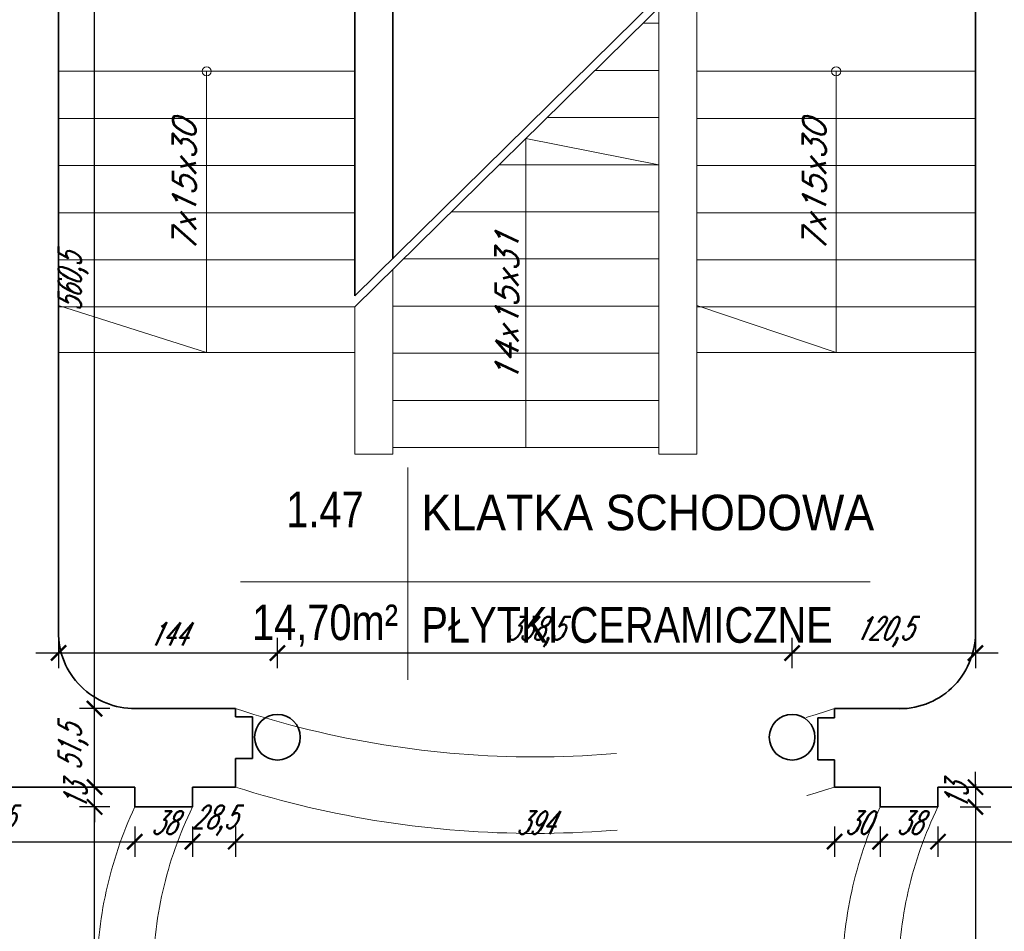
# Model space of a CAD drawing. Header units: millimetres. Extents: x 402 to 79005, y -7782 to 89952.
# Tile 153 of 256: x 24582 to 25229, y 29332 to 29931. Entities that reach past the tile are written whole.
import ezdxf

# ---------------------------------------------------------------- set-up
doc = ezdxf.new("R2010")
doc.units = ezdxf.units.MM
doc.header["$LTSCALE"] = 10
doc.linetypes.add('DASHED', pattern=[19.05, 12.7, -6.35])
doc.layers.get('0').update_dxf_attribs({"lineweight": 0})
doc.layers.get('Defpoints').update_dxf_attribs({"color": 253})
for name, color, linetype, lineweight in [('01 parter - ściany', 253, 'Continuous', 35), ('04-2_nad', 253, 'DASHED', 5), ('05-01_wymiary', 253, 'Continuous', 5), ('05-03_opis', 253, 'Continuous', 5), ('inw03-02_schody', 253, 'Continuous', 5)]:
    doc.layers.add(name, color=color, linetype=linetype, lineweight=lineweight)
doc.styles.add('ariel', font='ARIAL.TTF', dxfattribs={"width": 0.8})
doc.styles.add('ariel_wym', font='simplex.shx', dxfattribs={"width": 0.65, "oblique": 25})
doc.dimstyles.new('ariel 50 wnętrze', dxfattribs={"dimtxt": 15, "dimasz": 10, "dimexe": 10, "dimexo": 0, "dimgap": 5, "dimtad": 1, "dimdec": 1, "dimrnd": 0.5, "dimtxsty": 'ariel_wym', "dimblk": 'ARCHTICK', "dimcen": 2.5, "dimdle": 15, "dimazin": 0, "dimtfac": 1, "dimtdec": 1, "dimtix": 1, "dimtmove": 0, "dimatfit": 3, "dimldrblk": 'DOT', "dimfxl": 0, "dimarcsym": 0})

# ---------------------------------------------------------------- blocks, each defined once
blk = doc.blocks.new('_ArchTick')
at = {"color": 0, "linetype": 'ByBlock', "const_width": 0.15}
blk.add_lwpolyline([(-0.5, -0.5), (0.5, 0.5)], dxfattribs=at)
blk = doc.blocks.new('*D1561')
at = {"layer": '05-01_wymiary', "color": 0, "lineweight": -2}
for p, q in [((24460.8, 29400.64), (24460.8, 29380.64)), ((24657.36, 29400.64), (24657.36, 29380.64)), ((24445.8, 29390.64), (24672.36, 29390.64))]:
    blk.add_line(p, q, dxfattribs=at)
at = {"layer": 'Defpoints', "color": 0}
for p in [(24460.8, 29426.5), (24657.36, 29426.5), (24657.36, 29390.64)]:
    blk.add_point(p, dxfattribs=at)
at = {"layer": '05-01_wymiary', "color": 0, "lineweight": -2, "xscale": 10, "yscale": 10, "zscale": 10, "rotation": 180}
blk.add_blockref('_ArchTick', (24460.8, 29390.64), dxfattribs=at)
at = {"layer": '05-01_wymiary', "color": 0, "lineweight": -2, "xscale": 10, "yscale": 10, "zscale": 10}
blk.add_blockref('_ArchTick', (24657.36, 29390.64), dxfattribs=at)
at = {"layer": '05-01_wymiary', "color": 0, "insert": (24559.08, 29404.57), "char_height": 15, "attachment_point": 5, "style": 'ariel_wym'}
blk.add_mtext('196,5', dxfattribs=at)
blk = doc.blocks.new('_Dot')
at = {"color": 0, "linetype": 'ByBlock', "lineweight": -2}
blk.add_line((-0.5, 0), (-1, 0), dxfattribs=at)
at = {"color": 0, "linetype": 'ByBlock', "const_width": 0.5}
blk.add_lwpolyline([(-0.25, 0, 1), (0.25, 0, 1)], format="xyb", close=True, dxfattribs=at)
blk = doc.blocks.new('*D1562')
at = {"layer": '05-01_wymiary', "color": 0, "lineweight": -2}
for p, q in [((24657.36, 29400.64), (24657.36, 29380.64)), ((24695.36, 29400.64), (24695.36, 29380.64)), ((24642.36, 29390.64), (24710.36, 29390.64))]:
    blk.add_line(p, q, dxfattribs=at)
at = {"layer": 'Defpoints', "color": 0}
for p in [(24657.36, 29426.5), (24695.36, 29426.5), (24695.36, 29390.64)]:
    blk.add_point(p, dxfattribs=at)
at = {"layer": '05-01_wymiary', "color": 0, "lineweight": -2, "xscale": 10, "yscale": 10, "zscale": 10, "rotation": 180}
blk.add_blockref('_ArchTick', (24657.36, 29390.64), dxfattribs=at)
at = {"layer": '05-01_wymiary', "color": 0, "lineweight": -2, "xscale": 10, "yscale": 10, "zscale": 10}
blk.add_blockref('_ArchTick', (24695.36, 29390.64), dxfattribs=at)
at = {"layer": '05-01_wymiary', "color": 0, "insert": (24676.36, 29403.14), "char_height": 15, "attachment_point": 5, "style": 'ariel_wym'}
blk.add_mtext('38', dxfattribs=at)
blk = doc.blocks.new('*D1563')
at = {"layer": '05-01_wymiary', "color": 0, "lineweight": -2}
for p, q in [((24695.36, 29400.64), (24695.36, 29380.64)), ((24723.71, 29400.64), (24723.71, 29380.64)), ((24695.36, 29390.64), (24685.36, 29390.64)), ((24695.36, 29390.64), (24723.71, 29390.64)), ((24723.71, 29390.64), (24733.71, 29390.64))]:
    blk.add_line(p, q, dxfattribs=at)
at = {"layer": 'Defpoints', "color": 0}
for p in [(24695.36, 29426.5), (24723.71, 29426.5), (24723.71, 29390.64)]:
    blk.add_point(p, dxfattribs=at)
at = {"layer": '05-01_wymiary', "color": 0, "lineweight": -2, "xscale": 10, "yscale": 10, "zscale": 10}
blk.add_blockref('_ArchTick', (24695.36, 29390.64), dxfattribs=at)
at = {"layer": '05-01_wymiary', "color": 0, "lineweight": -2, "xscale": 10, "yscale": 10, "zscale": 10, "rotation": 180}
blk.add_blockref('_ArchTick', (24723.71, 29390.64), dxfattribs=at)
at = {"layer": '05-01_wymiary', "color": 0, "insert": (24709.53, 29404.57), "char_height": 15, "attachment_point": 5, "style": 'ariel_wym'}
blk.add_mtext('28,5', dxfattribs=at)
blk = doc.blocks.new('*D1564')
at = {"layer": '05-01_wymiary', "color": 0, "lineweight": -2}
for p, q in [((24723.71, 29400.64), (24723.71, 29380.64)), ((25117.59, 29400.64), (25117.59, 29380.64)), ((24708.71, 29390.64), (25132.59, 29390.64))]:
    blk.add_line(p, q, dxfattribs=at)
at = {"layer": 'Defpoints', "color": 0}
for p in [(24723.71, 29426.5), (25117.59, 29426.5), (25117.59, 29390.64)]:
    blk.add_point(p, dxfattribs=at)
at = {"layer": '05-01_wymiary', "color": 0, "lineweight": -2, "xscale": 10, "yscale": 10, "zscale": 10, "rotation": 180}
blk.add_blockref('_ArchTick', (24723.71, 29390.64), dxfattribs=at)
at = {"layer": '05-01_wymiary', "color": 0, "lineweight": -2, "xscale": 10, "yscale": 10, "zscale": 10}
blk.add_blockref('_ArchTick', (25117.59, 29390.64), dxfattribs=at)
at = {"layer": '05-01_wymiary', "color": 0, "insert": (24920.65, 29403.14), "char_height": 15, "attachment_point": 5, "style": 'ariel_wym'}
blk.add_mtext('394', dxfattribs=at)
blk = doc.blocks.new('*D1565')
at = {"layer": '05-01_wymiary', "color": 0, "lineweight": -2}
for p, q in [((25117.59, 29400.64), (25117.59, 29380.64)), ((25147.6, 29400.64), (25147.6, 29380.64)), ((25102.59, 29390.64), (25162.6, 29390.64))]:
    blk.add_line(p, q, dxfattribs=at)
at = {"layer": 'Defpoints', "color": 0}
for p in [(25117.59, 29426.5), (25147.6, 29413.5), (25147.6, 29390.64)]:
    blk.add_point(p, dxfattribs=at)
at = {"layer": '05-01_wymiary', "color": 0, "lineweight": -2, "xscale": 10, "yscale": 10, "zscale": 10, "rotation": 180}
blk.add_blockref('_ArchTick', (25117.59, 29390.64), dxfattribs=at)
at = {"layer": '05-01_wymiary', "color": 0, "lineweight": -2, "xscale": 10, "yscale": 10, "zscale": 10}
blk.add_blockref('_ArchTick', (25147.6, 29390.64), dxfattribs=at)
at = {"layer": '05-01_wymiary', "color": 0, "insert": (25132.6, 29403.14), "char_height": 15, "attachment_point": 5, "style": 'ariel_wym'}
blk.add_mtext('30', dxfattribs=at)
blk = doc.blocks.new('*D1566')
at = {"layer": '05-01_wymiary', "color": 0, "lineweight": -2}
for p, q in [((25147.6, 29400.64), (25147.6, 29380.64)), ((25185.6, 29400.64), (25185.6, 29380.64)), ((25132.6, 29390.64), (25200.6, 29390.64))]:
    blk.add_line(p, q, dxfattribs=at)
at = {"layer": 'Defpoints', "color": 0}
for p in [(25147.6, 29413.5), (25185.6, 29413.5), (25185.6, 29390.64)]:
    blk.add_point(p, dxfattribs=at)
at = {"layer": '05-01_wymiary', "color": 0, "lineweight": -2, "xscale": 10, "yscale": 10, "zscale": 10, "rotation": 180}
blk.add_blockref('_ArchTick', (25147.6, 29390.64), dxfattribs=at)
at = {"layer": '05-01_wymiary', "color": 0, "lineweight": -2, "xscale": 10, "yscale": 10, "zscale": 10}
blk.add_blockref('_ArchTick', (25185.6, 29390.64), dxfattribs=at)
at = {"layer": '05-01_wymiary', "color": 0, "insert": (25166.6, 29403.14), "char_height": 15, "attachment_point": 5, "style": 'ariel_wym'}
blk.add_mtext('38', dxfattribs=at)
blk = doc.blocks.new('*D1567')
at = {"layer": '05-01_wymiary', "color": 0, "lineweight": -2}
for p, q in [((25185.6, 29400.64), (25185.6, 29380.64)), ((25365.83, 29400.64), (25365.83, 29380.64)), ((25170.6, 29390.64), (25380.83, 29390.64))]:
    blk.add_line(p, q, dxfattribs=at)
at = {"layer": 'Defpoints', "color": 0}
for p in [(25365.83, 29426.5), (25185.6, 29413.5), (25365.83, 29390.64)]:
    blk.add_point(p, dxfattribs=at)
at = {"layer": '05-01_wymiary', "color": 0, "lineweight": -2, "xscale": 10, "yscale": 10, "zscale": 10, "rotation": 180}
blk.add_blockref('_ArchTick', (25185.6, 29390.64), dxfattribs=at)
at = {"layer": '05-01_wymiary', "color": 0, "lineweight": -2, "xscale": 10, "yscale": 10, "zscale": 10}
blk.add_blockref('_ArchTick', (25365.83, 29390.64), dxfattribs=at)
at = {"layer": '05-01_wymiary', "color": 0, "insert": (25275.72, 29403.14), "char_height": 15, "attachment_point": 5, "style": 'ariel_wym'}
blk.add_mtext('180', dxfattribs=at)
blk = doc.blocks.new('*D1616')
at = {"layer": '05-01_wymiary', "color": 0, "lineweight": -2}
for p, q in [((24630.95, 29172.49), (24630.95, 29428.5)), ((24640.95, 29413.5), (24620.95, 29413.5)), ((24640.95, 29187.49), (24620.95, 29187.49))]:
    blk.add_line(p, q, dxfattribs=at)
at = {"layer": 'Defpoints', "color": 0}
for p in [(24630.95, 29413.5), (24657.36, 29413.5), (24657.36, 29187.49)]:
    blk.add_point(p, dxfattribs=at)
at = {"layer": '05-01_wymiary', "color": 0, "lineweight": -2, "xscale": 10, "yscale": 10, "zscale": 10}
for p, rotation in [((24630.95, 29413.5), 90), ((24630.95, 29187.49), 270)]:
    blk.add_blockref('_ArchTick', p, dxfattribs=dict(at, rotation=rotation))
at = {"layer": '05-01_wymiary', "color": 0, "insert": (24618.45, 29300.5), "char_height": 15, "attachment_point": 5, "rotation": 90, "style": 'ariel_wym'}
blk.add_mtext('226', dxfattribs=at)
blk = doc.blocks.new('*D1617')
at = {"layer": '05-01_wymiary', "color": 0, "lineweight": -2}
for p, q in [((24630.95, 29426.5), (24630.95, 29436.5)), ((24640.95, 29426.5), (24620.95, 29426.5)), ((24630.95, 29413.5), (24630.95, 29426.5)), ((24640.95, 29413.5), (24620.95, 29413.5)), ((24630.95, 29413.5), (24630.95, 29403.5))]:
    blk.add_line(p, q, dxfattribs=at)
at = {"layer": 'Defpoints', "color": 0}
for p in [(24630.95, 29426.5), (24657.36, 29426.5), (24657.36, 29413.5)]:
    blk.add_point(p, dxfattribs=at)
at = {"layer": '05-01_wymiary', "color": 0, "lineweight": -2, "xscale": 10, "yscale": 10, "zscale": 10}
for p, rotation in [((24630.95, 29426.5), 270), ((24630.95, 29413.5), 90)]:
    blk.add_blockref('_ArchTick', p, dxfattribs=dict(at, rotation=rotation))
at = {"layer": '05-01_wymiary', "color": 0, "insert": (24618.45, 29420), "char_height": 15, "attachment_point": 5, "rotation": 90, "style": 'ariel_wym'}
blk.add_mtext('13', dxfattribs=at)
blk = doc.blocks.new('*D1618')
at = {"layer": '05-01_wymiary', "color": 0, "lineweight": -2}
for p, q in [((24630.95, 29411.5), (24630.95, 29493.12)), ((24640.95, 29478.12), (24620.95, 29478.12)), ((24640.95, 29426.5), (24620.95, 29426.5))]:
    blk.add_line(p, q, dxfattribs=at)
at = {"layer": 'Defpoints', "color": 0}
for p in [(24630.95, 29478.12), (24657.8, 29478.12), (24657.36, 29426.5)]:
    blk.add_point(p, dxfattribs=at)
at = {"layer": '05-01_wymiary', "color": 0, "lineweight": -2, "xscale": 10, "yscale": 10, "zscale": 10}
for p, rotation in [((24630.95, 29478.12), 90), ((24630.95, 29426.5), 270)]:
    blk.add_blockref('_ArchTick', p, dxfattribs=dict(at, rotation=rotation))
at = {"layer": '05-01_wymiary', "color": 0, "insert": (24617.02, 29452.31), "char_height": 15, "attachment_point": 5, "rotation": 90, "style": 'ariel_wym'}
blk.add_mtext('51,5', dxfattribs=at)
blk = doc.blocks.new('*D1619')
at = {"layer": '05-01_wymiary', "color": 0, "lineweight": -2}
for p, q in [((24630.95, 29463.12), (24630.95, 30053.38)), ((24620.95, 30038.38), (24640.95, 30038.38)), ((24640.95, 29478.12), (24620.95, 29478.12))]:
    blk.add_line(p, q, dxfattribs=at)
at = {"layer": 'Defpoints', "color": 0}
for p in [(24607.21, 30038.38), (24630.95, 30038.38), (24657.8, 29478.12)]:
    blk.add_point(p, dxfattribs=at)
at = {"layer": '05-01_wymiary', "color": 0, "lineweight": -2, "xscale": 10, "yscale": 10, "zscale": 10}
for p, rotation in [((24630.95, 30038.38), 90), ((24630.95, 29478.12), 270)]:
    blk.add_blockref('_ArchTick', p, dxfattribs=dict(at, rotation=rotation))
at = {"layer": '05-01_wymiary', "color": 0, "insert": (24617.02, 29758.25), "char_height": 15, "attachment_point": 5, "rotation": 90, "style": 'ariel_wym'}
blk.add_mtext('560,5', dxfattribs=at)
blk = doc.blocks.new('*D1638')
at = {"layer": '05-01_wymiary', "color": 0, "lineweight": -2}
for p, q in [((24607.27, 29524.7), (24607.27, 29504.7)), ((24751.2, 29504.7), (24751.2, 29524.7)), ((24592.27, 29514.7), (24766.2, 29514.7))]:
    blk.add_line(p, q, dxfattribs=at)
at = {"layer": 'Defpoints', "color": 0}
for p in [(24607.27, 29525.73), (24751.2, 29514.7), (24751.2, 29459.32)]:
    blk.add_point(p, dxfattribs=at)
at = {"layer": '05-01_wymiary', "color": 0, "lineweight": -2, "xscale": 10, "yscale": 10, "zscale": 10, "rotation": 180}
blk.add_blockref('_ArchTick', (24607.27, 29514.7), dxfattribs=at)
at = {"layer": '05-01_wymiary', "color": 0, "lineweight": -2, "xscale": 10, "yscale": 10, "zscale": 10}
blk.add_blockref('_ArchTick', (24751.2, 29514.7), dxfattribs=at)
at = {"layer": '05-01_wymiary', "color": 0, "insert": (24679.24, 29527.2), "char_height": 15, "attachment_point": 5, "style": 'ariel_wym'}
blk.add_mtext('144', dxfattribs=at)
blk = doc.blocks.new('*D1639')
at = {"layer": '05-01_wymiary', "color": 0, "lineweight": -2}
for p, q in [((24751.2, 29504.7), (24751.2, 29524.7)), ((25089.67, 29504.7), (25089.67, 29524.7)), ((24736.2, 29514.7), (25104.67, 29514.7))]:
    blk.add_line(p, q, dxfattribs=at)
at = {"layer": 'Defpoints', "color": 0}
for p in [(25089.67, 29514.7), (24751.2, 29459.32), (25089.67, 29459.32)]:
    blk.add_point(p, dxfattribs=at)
at = {"layer": '05-01_wymiary', "color": 0, "lineweight": -2, "xscale": 10, "yscale": 10, "zscale": 10, "rotation": 180}
blk.add_blockref('_ArchTick', (24751.2, 29514.7), dxfattribs=at)
at = {"layer": '05-01_wymiary', "color": 0, "lineweight": -2, "xscale": 10, "yscale": 10, "zscale": 10}
blk.add_blockref('_ArchTick', (25089.67, 29514.7), dxfattribs=at)
at = {"layer": '05-01_wymiary', "color": 0, "insert": (24920.43, 29528.63), "char_height": 15, "attachment_point": 5, "style": 'ariel_wym'}
blk.add_mtext('338,5', dxfattribs=at)
blk = doc.blocks.new('*D1640')
at = {"layer": '05-01_wymiary', "color": 0, "lineweight": -2}
for p, q in [((25089.67, 29504.7), (25089.67, 29524.7)), ((25210.21, 29524.7), (25210.21, 29504.7)), ((25074.67, 29514.7), (25225.21, 29514.7))]:
    blk.add_line(p, q, dxfattribs=at)
at = {"layer": 'Defpoints', "color": 0}
for p in [(25210.21, 29530.27), (25210.21, 29514.7), (25089.67, 29459.32)]:
    blk.add_point(p, dxfattribs=at)
at = {"layer": '05-01_wymiary', "color": 0, "lineweight": -2, "xscale": 10, "yscale": 10, "zscale": 10, "rotation": 180}
blk.add_blockref('_ArchTick', (25089.67, 29514.7), dxfattribs=at)
at = {"layer": '05-01_wymiary', "color": 0, "lineweight": -2, "xscale": 10, "yscale": 10, "zscale": 10}
blk.add_blockref('_ArchTick', (25210.21, 29514.7), dxfattribs=at)
at = {"layer": '05-01_wymiary', "color": 0, "insert": (25149.94, 29528.63), "char_height": 15, "attachment_point": 5, "style": 'ariel_wym'}
blk.add_mtext('120,5', dxfattribs=at)
blk = doc.blocks.new('*D1134')
at = {"layer": '05-01_wymiary', "color": 0, "lineweight": -2}
for p, q in [((25210.25, 29426.5), (25210.25, 29436.5)), ((25200.25, 29426.5), (25220.25, 29426.5)), ((25210.25, 29426.5), (25210.25, 29413.5)), ((25200.25, 29413.5), (25220.25, 29413.5)), ((25210.25, 29413.5), (25210.25, 29403.5))]:
    blk.add_line(p, q, dxfattribs=at)
at = {"layer": 'Defpoints', "color": 0}
for p in [(25185.6, 29426.5), (25185.6, 29413.5), (25210.25, 29413.5)]:
    blk.add_point(p, dxfattribs=at)
at = {"layer": '05-01_wymiary', "color": 0, "lineweight": -2, "xscale": 10, "yscale": 10, "zscale": 10}
for p, rotation in [((25210.25, 29426.5), 270), ((25210.25, 29413.5), 90)]:
    blk.add_blockref('_ArchTick', p, dxfattribs=dict(at, rotation=rotation))
at = {"layer": '05-01_wymiary', "color": 0, "insert": (25197.75, 29420), "char_height": 15, "attachment_point": 5, "rotation": 90, "style": 'ariel_wym'}
blk.add_mtext('13', dxfattribs=at)
blk = doc.blocks.new('*D1135')
at = {"layer": '05-01_wymiary', "color": 0, "lineweight": -2}
for p, q in [((25210.25, 29428.5), (25210.25, 29172.49)), ((25200.25, 29413.5), (25220.25, 29413.5)), ((25200.25, 29187.49), (25220.25, 29187.49))]:
    blk.add_line(p, q, dxfattribs=at)
at = {"layer": 'Defpoints', "color": 0}
for p in [(25185.6, 29413.5), (25185.6, 29187.49), (25210.25, 29187.49)]:
    blk.add_point(p, dxfattribs=at)
at = {"layer": '05-01_wymiary', "color": 0, "lineweight": -2, "xscale": 10, "yscale": 10, "zscale": 10}
for p, rotation in [((25210.25, 29413.5), 90), ((25210.25, 29187.49), 270)]:
    blk.add_blockref('_ArchTick', p, dxfattribs=dict(at, rotation=rotation))
at = {"layer": '05-01_wymiary', "color": 0, "insert": (25197.75, 29300.5), "char_height": 15, "attachment_point": 5, "rotation": 90, "style": 'ariel_wym'}
blk.add_mtext('226', dxfattribs=at)

msp = doc.modelspace()

# ---------------------------------------------------------------- linework, layer by layer
at = {"layer": '01 parter - ściany'}
for p, q in [((24607.213, 30038.381), (24607.213, 29527.707)), ((24802.116, 30038.381), (24802.116, 29749.614)), ((24827.116, 30038.381), (24827.116, 29773.803)), ((25210.21, 30038.381), (25210.21, 29525.802)), ((24827.116, 29928.746), (24827.09, 29928.746)), ((24827.116, 29897.746), (24827.096, 29897.746)), ((24827.116, 29866.746), (24827.103, 29866.746)), ((24827.116, 29835.746), (24827.109, 29835.746)), ((24827.116, 29773.803), (24827.09, 29773.803)), ((24723.707, 29478.124), (24656.728, 29478.124)), ((24723.707, 29472.792), (24723.707, 29478.124)), ((25163.188, 29478.124), (25117.595, 29478.124)), ((25117.595, 29472.044), (25117.595, 29478.124)), ((24734.707, 29472.792), (24723.707, 29472.792)), ((24734.707, 29445.292), (24734.707, 29472.792)), ((25106.595, 29444.544), (25106.595, 29472.044)), ((25106.595, 29472.044), (25117.595, 29472.044)), ((24723.707, 29426.499), (24723.707, 29445.292)), ((24723.707, 29445.292), (24734.707, 29445.292)), ((25117.595, 29444.544), (25106.595, 29444.544)), ((25117.595, 29426.499), (25117.595, 29444.544)), ((24657.361, 29426.499), (24460.803, 29426.499)), ((24657.361, 29413.499), (24657.361, 29426.499)), ((24723.707, 29426.499), (24695.361, 29426.499)), ((24695.361, 29413.499), (24695.361, 29426.499)), ((25147.595, 29426.499), (25117.595, 29426.499)), ((25147.595, 29413.499), (25147.595, 29426.499)), ((25365.835, 29426.499), (25185.595, 29426.499)), ((25185.595, 29413.499), (25185.595, 29426.499)), ((24657.361, 29413.499), (24695.361, 29413.499)), ((25147.595, 29413.499), (25185.595, 29413.499))]:
    msp.add_line(p, q, dxfattribs=at)
for centre in [(24751.199, 29459.317), (25089.67, 29459.317)]:
    msp.add_circle(centre, 15, dxfattribs=at)
for centre, radius, start, end in [((24657.299, 29528.21), 50.089, 179.424785, 270.570528), ((25160.26, 29528.038), 50, 270, 2.562559)]:
    msp.add_arc(centre, radius, start, end, dxfattribs=at)
at = {"layer": '04-2_nad', "ltscale": 2}
for centre, radius, start, end in [((24920.651, 30073.775), 627.366, 251.704263, 288.295737), ((24920.651, 30048.813), 652.735, 252.438995, 287.561005), ((24900.252, 29300.496), 267.892, 155.050339, 204.949661), ((24927.205, 29300.496), 257.917, 154.015061, 205.984939), ((25390.487, 29300.496), 267.892, 155.050339, 204.949661), ((25417.44, 29300.496), 257.917, 154.015061, 205.984939)]:
    msp.add_arc(centre, radius, start, end, dxfattribs=at)
at = {"layer": '05-03_opis'}
for p, q in [((24836.952, 29636.725), (24836.952, 29497.012)), ((24726.912, 29561.601), (25141.035, 29561.601))]:
    msp.add_line(p, q, dxfattribs=at)
at = {"layer": 'inw03-02_schody'}
for p, q in [((24802.116, 29749.614), (25027.113, 29971.148)), ((24802.116, 29742.212), (25027.113, 29963.746)), ((25027.113, 29963.746), (25027.113, 29773.212)), ((25002.113, 29939.131), (25002.113, 29645.381)), ((25002.087, 29928.746), (24991.566, 29928.746)), ((24607.213, 29897.212), (24802.116, 29897.212)), ((24704.664, 29897.212), (24704.664, 29712.212)), ((25002.093, 29897.746), (24960.081, 29897.746)), ((25027.113, 29897.212), (25210.21, 29897.212)), ((25118.661, 29897.212), (25118.661, 29712.212)), ((24802.116, 29866.212), (24607.213, 29866.212)), ((25002.1, 29866.746), (24928.597, 29866.746)), ((25210.21, 29866.212), (25027.113, 29866.212)), ((24914.614, 29649.803), (24914.614, 29852.979)), ((24914.614, 29852.979), (25002.106, 29835.746)), ((24802.116, 29835.212), (24607.213, 29835.212)), ((25002.106, 29835.746), (24897.112, 29835.746)), ((25210.21, 29835.212), (25027.113, 29835.212)), ((25002.113, 29804.746), (24865.628, 29804.746)), ((24802.116, 29804.212), (24607.213, 29804.212)), ((25210.21, 29804.212), (25027.113, 29804.212)), ((24802.116, 29773.212), (24607.213, 29773.212)), ((25002.087, 29773.803), (24834.2, 29773.803)), ((25027.113, 29773.212), (25027.113, 29645.381)), ((25210.21, 29773.212), (25027.113, 29773.212)), ((24827.116, 29766.827), (24827.116, 29645.381)), ((24704.664, 29712.212), (24607.213, 29743.212)), ((24802.116, 29742.212), (24607.213, 29742.212)), ((24802.116, 29742.212), (24802.116, 29645.381)), ((25002.093, 29742.803), (24827.096, 29742.803)), ((25118.661, 29712.212), (25027.113, 29743.212)), ((25210.21, 29742.212), (25027.113, 29742.212)), ((24802.116, 29712.212), (24607.213, 29712.212)), ((25002.1, 29711.803), (24827.103, 29711.803)), ((25210.21, 29712.212), (25027.113, 29712.212)), ((25002.106, 29680.803), (24827.109, 29680.803)), ((25002.113, 29649.803), (24827.116, 29649.803)), ((24802.116, 29645.381), (24827.116, 29645.381)), ((25002.113, 29645.381), (25027.113, 29645.381))]:
    msp.add_line(p, q, dxfattribs=at)
for centre in [(24704.664, 29897.212), (25118.661, 29897.212)]:
    msp.add_circle(centre, 3, dxfattribs=at)

# ---------------------------------------------------------------- texts
at = {"layer": '05-03_opis', "lineweight": 0, "char_height": 15, "width": 55, "attachment_point": 5, "rotation": 90, "style": 'ariel_wym'}
for s, insert in [('{\\W1;7x15x30}', (24689.964, 29821.569)), ('{\\W1;7x15x30}', (25104.238, 29821.569)), ('{\\W1;14x15x31}', (24902.063, 29741.65))]:
    msp.add_mtext(s, dxfattribs=dict(at, insert=insert))
at = {"layer": '05-03_opis', "char_height": 23.4234, "style": 'ariel'}
for s, insert, width, attachment_point in [('{\\fArial|b0|i0|c238|p34;1.47}', (24782.496, 29609.105), 108.9126, 5), ('\\W0.9;{\\fArial|b0|i0|c238|p34;KLATKA SCHODOWA}', (24845.864, 29606.912), 356.6375, 4), ('{\\fArial|b0|i0|c238|p34;14,70m²}', (24782.496, 29532.698), 108.9126, 5), ('{\\fArial|b0|i0|c238|p34;PŁYTKI CERAMICZNE}', (24845.893, 29532.973), 322.789, 4)]:
    msp.add_mtext(s, dxfattribs=dict(at, insert=insert, width=width, attachment_point=attachment_point))

# ---------------------------------------------------------------- dimensions: what is measured, and where the dimension line sits
at = {"layer": '05-01_wymiary'}
for base, p1, p2, picture, middle in [((24630.95, 30038.381), (24657.797, 29478.124), (24607.213, 30038.381), '*D1619', (24617.022, 29758.253)), ((24630.95, 29478.124), (24657.361, 29426.499), (24657.797, 29478.124), '*D1618', (24617.022, 29452.311)), ((24630.95, 29426.499), (24657.361, 29413.499), (24657.361, 29426.499), '*D1617', (24618.45, 29419.999)), ((24630.95, 29413.499), (24657.361, 29187.493), (24657.361, 29413.499), '*D1616', (24618.45, 29300.496)), ((25210.253, 29187.493), (25185.595, 29413.499), (25185.595, 29187.493), '*D1135', (25197.753, 29300.496))]:
    dim = msp.add_linear_dim(base=base, p1=p1, p2=p2, angle=90, dimstyle='ariel 50 wnętrze', override={"dimtmove": 1}, dxfattribs=at)
    dim.commit()
    dim.dimension.update_dxf_attribs({"geometry": picture, "text_midpoint": middle})
dim = msp.add_linear_dim(base=(24751.199, 29514.702), p1=(24607.271, 29525.734), p2=(24751.199, 29459.317), dimstyle='ariel 50 wnętrze', dxfattribs=at)
dim.commit()
dim.dimension.update_dxf_attribs({"geometry": '*D1638', "text_midpoint": (24679.235, 29527.202)})
for base, p1, p2, picture, middle in [((25089.67, 29514.702), (24751.199, 29459.317), (25089.67, 29459.317), '*D1639', (24920.435, 29528.631)), ((25210.21, 29514.702), (25089.67, 29459.317), (25210.21, 29530.273), '*D1640', (25149.94, 29528.631)), ((24657.361, 29390.638), (24460.803, 29426.499), (24657.361, 29426.499), '*D1561', (24559.082, 29404.566)), ((24695.361, 29390.638), (24657.361, 29426.499), (24695.361, 29426.499), '*D1562', (24676.361, 29403.138)), ((24723.707, 29390.638), (24695.361, 29426.499), (24723.707, 29426.499), '*D1563', (24709.534, 29404.566)), ((25117.595, 29390.638), (24723.707, 29426.499), (25117.595, 29426.499), '*D1564', (24920.651, 29403.138)), ((25147.595, 29390.638), (25117.595, 29426.499), (25147.595, 29413.499), '*D1565', (25132.595, 29403.138)), ((25365.835, 29390.638), (25185.595, 29413.499), (25365.835, 29426.499), '*D1567', (25275.715, 29403.138)), ((25185.595, 29390.638), (25147.595, 29413.499), (25185.595, 29413.499), '*D1566', (25166.595, 29403.138))]:
    dim = msp.add_linear_dim(base=base, p1=p1, p2=p2, dimstyle='ariel 50 wnętrze', override={"dimtmove": 1}, dxfattribs=at)
    dim.commit()
    dim.dimension.update_dxf_attribs({"geometry": picture, "text_midpoint": middle})
dim = msp.add_linear_dim(base=(25210.253, 29413.499), p1=(25185.595, 29426.499), p2=(25185.595, 29413.499), angle=90, dimstyle='ariel 50 wnętrze', dxfattribs=at)
dim.commit()
dim.dimension.update_dxf_attribs({"geometry": '*D1134', "text_midpoint": (25197.753, 29419.999)})

doc.saveas('drawing.dxf')
